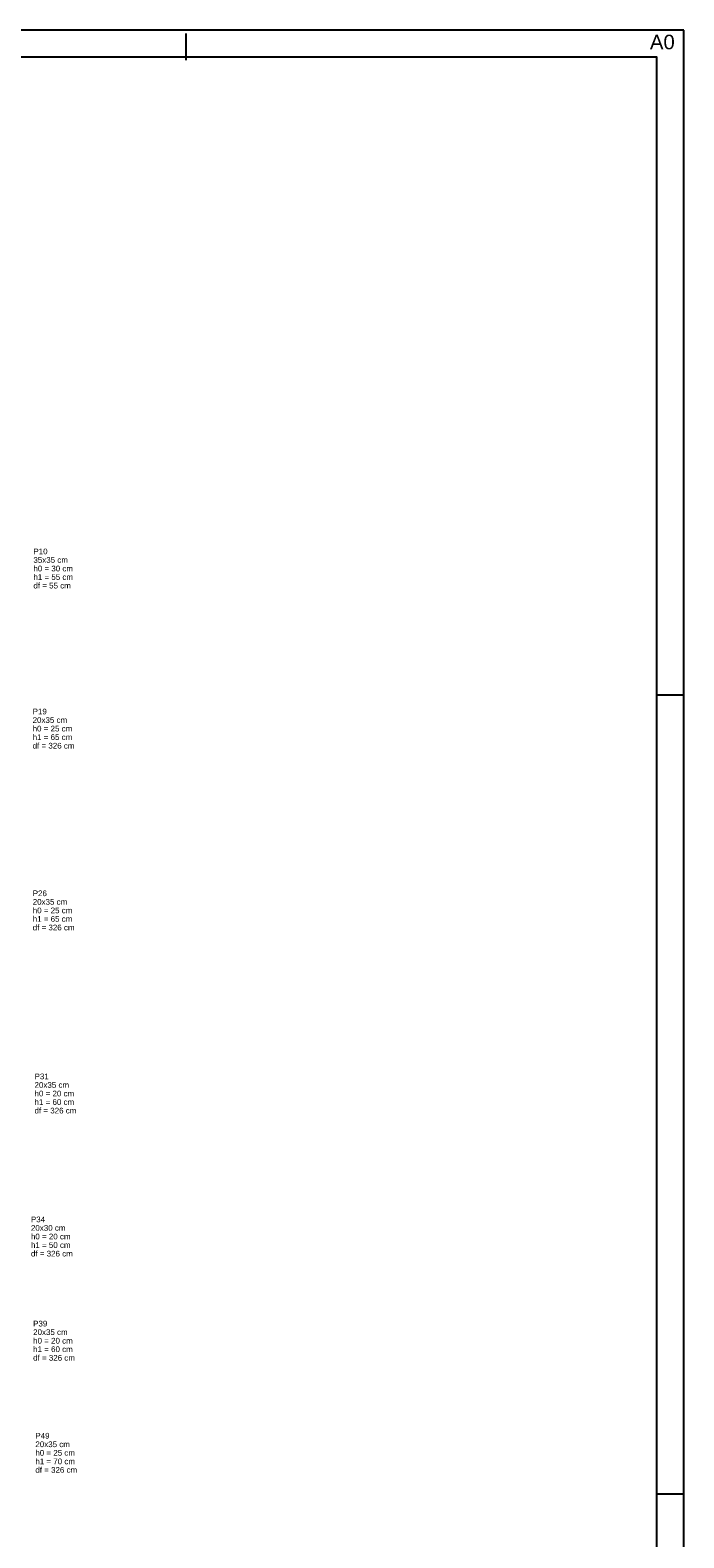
# Model space of a CAD drawing. Header units: millimetres. Extents: x 0 to 119, y 0 to 84.
# Tile 13 of 13: x 95 to 119, y 28 to 84. Entities that reach past the tile are written whole.
import ezdxf

# ---------------------------------------------------------------- set-up
doc = ezdxf.new("R2010")
doc.units = ezdxf.units.MM
doc.header["$MEASUREMENT"] = 0
doc.linetypes.add('NULL', pattern=[0])
doc.layers.add('LC-Textos', color=3, linetype='Continuous', lineweight=20)
doc.layers.add('SEDUC_MARF', color=1, linetype='Continuous')
doc.layers.add('SEDUC_MARGG', color=7, linetype='Continuous')
doc.styles.add('Arial', font='txt')

msp = doc.modelspace()

# ---------------------------------------------------------------- linework, layer by layer
at = {"layer": 'SEDUC_MARF'}
for p, q in [((100.402, 83.98), (100.402, 82.98)), ((117.9, 59.4), (118.9, 59.4)), ((117.9, 29.7), (118.9, 29.7))]:
    msp.add_line(p, q, dxfattribs=at)
msp.add_lwpolyline([(118.9, 84.1), (0, 84.1), (0, 0), (118.9, 0)], close=True, dxfattribs=at)
at = {"layer": 'SEDUC_MARGG'}
msp.add_lwpolyline([(2.5, 1), (117.9, 1), (117.9, 83.1), (2.5, 83.1), (2.5, 1)], dxfattribs=at)

# ---------------------------------------------------------------- texts
at = {"layer": 'Defpoints', "linetype": 'NULL', "insert": (117.64, 83.93), "char_height": 0.54, "width": 5.45104, "attachment_point": 1, "line_spacing_factor": 0.9, "style": 'Arial'}
msp.add_mtext('A0', dxfattribs=at)
at = {"layer": 'LC-Textos', "linetype": 'NULL', "char_height": 0.2118, "attachment_point": 7, "line_spacing_factor": 0.798, "style": 'Arial'}
for s, insert, width in [('35x35 cm', (94.735, 64.301), 2.51456), ('P10', (94.735, 64.619), 1.03199), ('h0 = 30 cm', (94.735, 63.983), 2.88556), ('h1 = 55 cm', (94.735, 63.666), 2.88556), ('df = 55 cm', (94.735, 63.348), 2.72413), ('P19', (94.707, 58.669), 1.03199), ('20x35 cm', (94.707, 58.351), 2.51456), ('h0 = 25 cm', (94.707, 58.034), 2.88556), ('h1 = 65 cm', (94.707, 57.716), 2.88556), ('df = 326 cm', (94.707, 57.398), 3.0467), ('P26', (94.71, 51.913), 1.03199), ('20x35 cm', (94.71, 51.595), 2.51456), ('h0 = 25 cm', (94.71, 51.277), 2.88556), ('h1 = 65 cm', (94.71, 50.96), 2.88556), ('df = 326 cm', (94.71, 50.642), 3.0467), ('P31', (94.778, 45.108), 1.03199), ('20x35 cm', (94.778, 44.79), 2.51456), ('h0 = 20 cm', (94.778, 44.472), 2.88556), ('h1 = 60 cm', (94.778, 44.155), 2.88556), ('df = 326 cm', (94.778, 43.837), 3.0467), ('P34', (94.644, 39.793), 1.03199), ('20x30 cm', (94.644, 39.476), 2.51456), ('h0 = 20 cm', (94.644, 39.158), 2.88556), ('df = 326 cm', (94.644, 38.522), 3.0467), ('h1 = 50 cm', (94.644, 38.84), 2.88556), ('20x35 cm', (94.725, 35.603), 2.51456), ('P39', (94.725, 35.921), 1.03199), ('h0 = 20 cm', (94.725, 35.285), 2.88556), ('df = 326 cm', (94.725, 34.65), 3.0467), ('h1 = 60 cm', (94.725, 34.968), 2.88556), ('P49', (94.808, 31.754), 1.03199), ('20x35 cm', (94.808, 31.436), 2.51456), ('h0 = 25 cm', (94.808, 31.119), 2.88556), ('h1 = 70 cm', (94.808, 30.801), 2.88556), ('df = 326 cm', (94.808, 30.483), 3.0467)]:
    msp.add_mtext(s, dxfattribs=dict(at, insert=insert, width=width))

doc.saveas('drawing.dxf')
